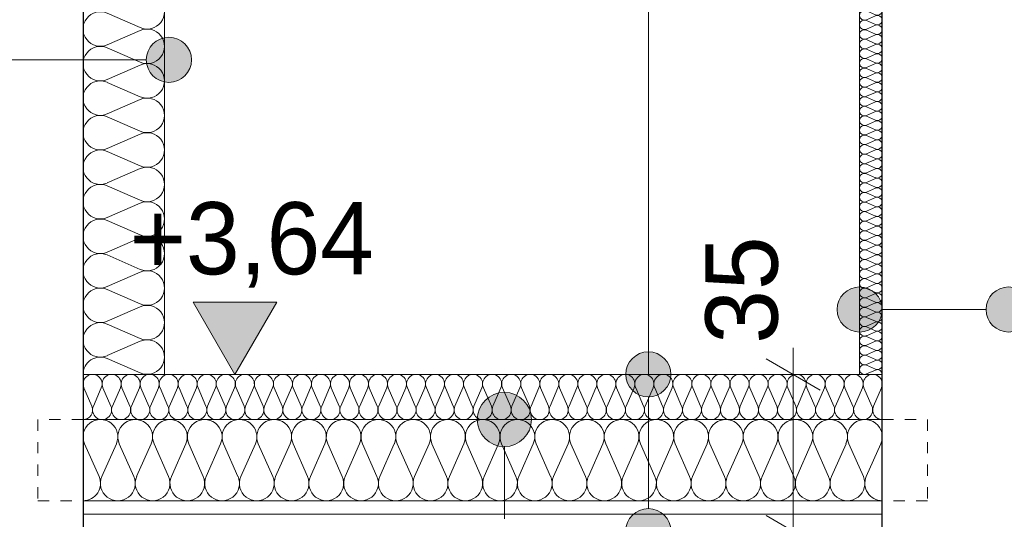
# Model space of a CAD drawing. Extents: x -623047 to -199286, y -27077 to 168279.
# Tile 46 of 194: x -539642 to -537462, y -9011 to -7903. Entities that reach past the tile are written whole.
import ezdxf

# ---------------------------------------------------------------- set-up
doc = ezdxf.new("R2010")
doc.units = 0
doc.header["$MEASUREMENT"] = 0
doc.linetypes.add('Hidden Line', pattern=[50, 25, -25])
for name, color, linetype in [('Arch ocieplenie', 7, 'Continuous'), ('Arch opisy', 7, 'Continuous'), ('INWENT OPISY', 7, 'Continuous'), ('INWENT WYMIARY', 7, 'Continuous')]:
    doc.layers.add(name, color=color, linetype=linetype)
for name, color, linetype, lineweight, true_color in [('Arch ocieplenie_Nr_Pióra__44', 7, 'Continuous', 13, 0x029e21), ('Arch stropy_Nr_Pióra__29', 7, 'Continuous', 9, 0x3dad99), ('Arch stropy_Nr_Pióra__44', 7, 'Continuous', 13, 0x029e21)]:
    doc.layers.add(name, color=color, linetype=linetype, lineweight=lineweight, true_color=true_color)
for name, color, linetype, lineweight in [('Arch opisy_Nr_Pióra__21', 7, 'Continuous', 9), ('INWENT KONST. DREWNIANA_Nr_Pióra__21', 7, 'Continuous', 9), ('INWENT OPISY_Nr_Pióra__21', 7, 'Continuous', 9), ('INWENT WYMIARY_Nr_Pióra__21', 7, 'Continuous', 9), ('INWENT.ŚCIANY_Nr_Pióra__1', 7, 'Continuous', 25)]:
    doc.layers.add(name, color=color, linetype=linetype, lineweight=lineweight)
doc.styles.add('GENERATED_STYLE_2', font='txt')
doc.dimstyles.new('GENERATED_STYLE__3', dxfattribs={"dimtxt": 160.000002, "dimasz": 91.2, "dimexe": 0.18, "dimexo": 0, "dimgap": 0.09, "dimtad": 1, "dimdec": 0, "dimlfac": 0.1, "dimzin": 0, "dimdsep": 46, "dimtxsty": 'GENERATED_STYLE_2', "dimblk": 'ARROWHEAD_2', "dimblk1": 'ARROWHEAD_2', "dimblk2": 'ARROWHEAD_2', "dimcen": 0.09, "dimclrd": 7, "dimclre": 7, "dimclrt": 7, "dimazin": 0, "dimtfac": 1, "dimtdec": 4, "dimtmove": 0, "dimatfit": 3, "dimfxl": 0, "dimtolj": 1, "dimtzin": 0, "dimarcsym": 0})
doc.dimstyles.new('GENERATED_STYLE__4', dxfattribs={"dimtxt": 160.000002, "dimasz": 91.2, "dimexe": 0.18, "dimexo": 0, "dimgap": 0.09, "dimtad": 1, "dimdec": 0, "dimlfac": 0.1, "dimzin": 0, "dimdsep": 46, "dimtxsty": 'GENERATED_STYLE_2', "dimblk": 'ARROWHEAD_2', "dimblk1": 'ARROWHEAD_2', "dimblk2": 'ARROWHEAD_2', "dimcen": 0.09, "dimclrd": 7, "dimclre": 7, "dimclrt": 7, "dimazin": 0, "dimtfac": 1, "dimtdec": 4, "dimtmove": 2, "dimatfit": 3, "dimfxl": 0, "dimtolj": 1, "dimtzin": 0, "dimarcsym": 0})

# ---------------------------------------------------------------- blocks, each defined once
blk = doc.blocks.new('Izolacja cieplna 14_63', base_point=(-539502, -6699.6))
at = {"layer": 'Arch ocieplenie_Nr_Pióra__44', "linetype": 'Continuous'}
for p, q in [((-539375.7, -6702.8), (-539448.4, -6734.7)), ((-539448.4, -6741.1), (-539375.7, -6772.9)), ((-539375.7, -6779.4), (-539448.4, -6811.2)), ((-539448.4, -6817.6), (-539375.7, -6849.5)), ((-539375.7, -6855.9), (-539448.4, -6887.7)), ((-539448.4, -6894.2), (-539375.7, -6926)), ((-539375.7, -6932.4), (-539448.4, -6964.3)), ((-539448.4, -6970.7), (-539375.7, -7002.6)), ((-539375.7, -7009), (-539448.4, -7040.8)), ((-539448.4, -7047.3), (-539375.7, -7079.1)), ((-539375.7, -7085.5), (-539448.4, -7117.4)), ((-539448.4, -7123.8), (-539375.7, -7155.6)), ((-539375.7, -7162.1), (-539448.4, -7193.9)), ((-539448.4, -7200.3), (-539375.7, -7232.2)), ((-539375.7, -7238.6), (-539448.4, -7270.4)), ((-539448.4, -7276.9), (-539375.7, -7308.7)), ((-539375.7, -7315.1), (-539448.4, -7347)), ((-539448.4, -7353.4), (-539375.7, -7385.2)), ((-539375.7, -7391.7), (-539448.4, -7423.5)), ((-539448.4, -7429.9), (-539375.7, -7461.8)), ((-539375.7, -7468.2), (-539448.4, -7500.1)), ((-539448.4, -7506.5), (-539375.7, -7538.3)), ((-539375.7, -7544.8), (-539448.4, -7576.6)), ((-539448.4, -7583), (-539375.7, -7614.9)), ((-539375.7, -7621.3), (-539448.4, -7653.1)), ((-539448.4, -7659.6), (-539375.7, -7691.4)), ((-539375.7, -7697.8), (-539448.4, -7729.7)), ((-539448.4, -7736.1), (-539375.7, -7767.9)), ((-539375.7, -7774.4), (-539448.4, -7806.2)), ((-539448.4, -7812.6), (-539375.7, -7844.5)), ((-539375.7, -7850.9), (-539448.4, -7882.7)), ((-539448.4, -7889.2), (-539375.7, -7921)), ((-539375.7, -7927.4), (-539448.4, -7959.3)), ((-539448.4, -7965.7), (-539375.7, -7997.6)), ((-539375.7, -8004), (-539448.4, -8035.8)), ((-539448.4, -8042.3), (-539375.7, -8074.1)), ((-539375.7, -8080.5), (-539448.4, -8112.4)), ((-539448.4, -8118.8), (-539375.7, -8150.6)), ((-539375.7, -8157.1), (-539448.4, -8188.9)), ((-539448.4, -8195.3), (-539375.7, -8227.2)), ((-539375.7, -8233.6), (-539448.4, -8265.4)), ((-539448.4, -8271.9), (-539375.7, -8303.7)), ((-539375.7, -8310.1), (-539448.4, -8342)), ((-539448.4, -8348.4), (-539375.7, -8380.2)), ((-539375.7, -8386.7), (-539448.4, -8418.5)), ((-539448.4, -8424.9), (-539375.7, -8456.8)), ((-539375.7, -8463.2), (-539448.4, -8495.1)), ((-539448.4, -8501.5), (-539375.7, -8533.3)), ((-539375.7, -8539.8), (-539448.4, -8571.6)), ((-539448.4, -8578), (-539375.7, -8609.9)), ((-539375.7, -8616.3), (-539448.4, -8648.1)), ((-539448.4, -8654.6), (-539375.7, -8686.4))]:
    blk.add_line(p, q, dxfattribs=at)
for centre, start_param, end_param in [((-539463.8, -6699.6), 3.141593, 5.125182), ((-539360.3, -6737.9), 4.299595, 8.266775), ((-539463.8, -6776.2), 1.158004, 5.125183), ((-539360.3, -6814.4), 4.299595, 8.266775), ((-539463.8, -6852.7), 1.158004, 5.125183), ((-539360.3, -6891), 4.299595, 8.266775), ((-539463.8, -6929.2), 1.158004, 5.125183), ((-539360.3, -6967.5), 4.299595, 8.266775), ((-539463.8, -7005.8), 1.158004, 5.125183), ((-539360.3, -7044), 4.299595, 8.266775), ((-539463.8, -7082.3), 1.158004, 5.125183), ((-539360.3, -7120.6), 4.299595, 8.266775), ((-539463.8, -7158.8), 1.158004, 5.125183), ((-539360.3, -7197.1), 4.299595, 8.266775), ((-539463.8, -7235.4), 1.158004, 5.125183), ((-539360.3, -7273.7), 4.299595, 8.266775), ((-539463.8, -7311.9), 1.158004, 5.125183), ((-539360.3, -7350.2), 4.299595, 8.266775), ((-539463.8, -7388.5), 1.158004, 5.125183), ((-539360.3, -7426.7), 4.299595, 8.266775), ((-539463.8, -7465), 1.158004, 5.125183), ((-539360.3, -7503.3), 4.299595, 8.266775), ((-539463.8, -7541.5), 1.158004, 5.125183), ((-539360.3, -7579.8), 4.299595, 8.266775), ((-539463.8, -7618.1), 1.158004, 5.125183), ((-539360.3, -7656.3), 4.299595, 8.266775), ((-539463.8, -7694.6), 1.158004, 5.125183), ((-539360.3, -7732.9), 4.299595, 8.266775), ((-539463.8, -7771.2), 1.158004, 5.125183), ((-539360.3, -7809.4), 4.299595, 8.266775), ((-539463.8, -7847.7), 1.158004, 5.125183), ((-539360.3, -7886), 4.299595, 8.266775), ((-539463.8, -7924.2), 1.158004, 5.125183), ((-539360.3, -7962.5), 4.299595, 8.266775), ((-539463.8, -8000.8), 1.158004, 5.125183), ((-539360.3, -8039), 4.299595, 8.266775), ((-539463.8, -8077.3), 1.158004, 5.125183), ((-539360.3, -8115.6), 4.299595, 8.266775), ((-539463.8, -8153.8), 1.158004, 5.125183), ((-539360.3, -8192.1), 4.299595, 8.266775), ((-539463.8, -8230.4), 1.158004, 5.125183), ((-539360.3, -8268.7), 4.299595, 8.266775), ((-539463.8, -8306.9), 1.158004, 5.125183), ((-539360.3, -8345.2), 4.299595, 8.266775), ((-539463.8, -8383.5), 1.158004, 5.125183), ((-539360.3, -8421.7), 4.299595, 8.266775), ((-539463.8, -8460), 1.158004, 5.125183), ((-539360.3, -8498.3), 4.299595, 8.266775), ((-539463.8, -8536.5), 1.158004, 5.125183), ((-539360.3, -8574.8), 4.299595, 8.266775), ((-539463.8, -8613.1), 1.158004, 5.125183), ((-539360.3, -8651.3), 4.299595, 8.266775), ((-539463.8, -8689.6), 1.158004, 3.141593)]:
    blk.add_ellipse(centre, major_axis=(38.3, 0), ratio=0.999665, start_param=start_param, end_param=end_param, dxfattribs=at)
blk = doc.blocks.new('Izolacja cieplna 14_64', base_point=(-539502, -8789.6))
at = {"layer": 'Arch ocieplenie_Nr_Pióra__44', "linetype": 'Continuous'}
for p, q in [((-539500.3, -8719.4), (-539482.7, -8759.8)), ((-539479.2, -8759.8), (-539461.7, -8719.4)), ((-539458.1, -8719.4), (-539440.6, -8759.8)), ((-539437.1, -8759.8), (-539419.5, -8719.4)), ((-539416, -8719.4), (-539398.5, -8759.8)), ((-539394.9, -8759.8), (-539377.4, -8719.4)), ((-539373.8, -8719.4), (-539356.3, -8759.8)), ((-539352.8, -8759.8), (-539335.2, -8719.4)), ((-539331.7, -8719.4), (-539314.2, -8759.8)), ((-539310.6, -8759.8), (-539293.1, -8719.4)), ((-539289.6, -8719.4), (-539272, -8759.8)), ((-539268.5, -8759.8), (-539251, -8719.4)), ((-539247.4, -8719.4), (-539229.9, -8759.8)), ((-539226.3, -8759.8), (-539208.8, -8719.4)), ((-539205.3, -8719.4), (-539187.7, -8759.8)), ((-539184.2, -8759.8), (-539166.7, -8719.4)), ((-539163.1, -8719.4), (-539145.6, -8759.8)), ((-539142.1, -8759.8), (-539124.5, -8719.4)), ((-539121, -8719.4), (-539103.5, -8759.8)), ((-539099.9, -8759.8), (-539082.4, -8719.4)), ((-539078.8, -8719.4), (-539061.3, -8759.8)), ((-539057.8, -8759.8), (-539040.2, -8719.4)), ((-539036.7, -8719.4), (-539019.2, -8759.8)), ((-539015.6, -8759.8), (-538998.1, -8719.4)), ((-538994.6, -8719.4), (-538977, -8759.8)), ((-538973.5, -8759.8), (-538956, -8719.4)), ((-538952.4, -8719.4), (-538934.9, -8759.8)), ((-538931.3, -8759.8), (-538913.8, -8719.4)), ((-538910.3, -8719.4), (-538892.7, -8759.8)), ((-538889.2, -8759.8), (-538871.7, -8719.4)), ((-538868.1, -8719.4), (-538850.6, -8759.8)), ((-538847.1, -8759.8), (-538829.5, -8719.4)), ((-538826, -8719.4), (-538808.5, -8759.8)), ((-538804.9, -8759.8), (-538787.4, -8719.4)), ((-538783.8, -8719.4), (-538766.3, -8759.8)), ((-538762.8, -8759.8), (-538745.2, -8719.4)), ((-538741.7, -8719.4), (-538724.2, -8759.8)), ((-538720.6, -8759.8), (-538703.1, -8719.4)), ((-538699.6, -8719.4), (-538682, -8759.8)), ((-538678.5, -8759.8), (-538661, -8719.4)), ((-538657.4, -8719.4), (-538639.9, -8759.8)), ((-538636.3, -8759.8), (-538618.8, -8719.4)), ((-538615.3, -8719.4), (-538597.7, -8759.8)), ((-538594.2, -8759.8), (-538576.7, -8719.4)), ((-538573.1, -8719.4), (-538555.6, -8759.8)), ((-538552.1, -8759.8), (-538534.5, -8719.4)), ((-538531, -8719.4), (-538513.5, -8759.8)), ((-538509.9, -8759.8), (-538492.4, -8719.4)), ((-538488.8, -8719.4), (-538471.3, -8759.8)), ((-538467.8, -8759.8), (-538450.2, -8719.4)), ((-538446.7, -8719.4), (-538429.2, -8759.8)), ((-538425.6, -8759.8), (-538408.1, -8719.4)), ((-538404.6, -8719.4), (-538387, -8759.8)), ((-538383.5, -8759.8), (-538366, -8719.4)), ((-538362.4, -8719.4), (-538344.9, -8759.8)), ((-538341.3, -8759.8), (-538323.8, -8719.4)), ((-538320.3, -8719.4), (-538302.7, -8759.8)), ((-538299.2, -8759.8), (-538281.7, -8719.4)), ((-538278.1, -8719.4), (-538260.6, -8759.8)), ((-538257.1, -8759.8), (-538239.5, -8719.4)), ((-538236, -8719.4), (-538218.5, -8759.8)), ((-538214.9, -8759.8), (-538197.4, -8719.4)), ((-538193.8, -8719.4), (-538176.3, -8759.8)), ((-538172.8, -8759.8), (-538155.2, -8719.4)), ((-538151.7, -8719.4), (-538134.2, -8759.8)), ((-538130.6, -8759.8), (-538113.1, -8719.4)), ((-538109.6, -8719.4), (-538092, -8759.8)), ((-538088.5, -8759.8), (-538071, -8719.4)), ((-538067.4, -8719.4), (-538049.9, -8759.8)), ((-538046.3, -8759.8), (-538028.8, -8719.4)), ((-538025.3, -8719.4), (-538007.7, -8759.8)), ((-538004.2, -8759.8), (-537986.7, -8719.4)), ((-537983.1, -8719.4), (-537965.6, -8759.8)), ((-537962.1, -8759.8), (-537944.5, -8719.4)), ((-537941, -8719.4), (-537923.5, -8759.8)), ((-537919.9, -8759.8), (-537902.4, -8719.4)), ((-537898.8, -8719.4), (-537881.3, -8759.8)), ((-537877.8, -8759.8), (-537860.2, -8719.4)), ((-537856.7, -8719.4), (-537839.2, -8759.8)), ((-537835.6, -8759.8), (-537818.1, -8719.4)), ((-537814.6, -8719.4), (-537797, -8759.8)), ((-537793.5, -8759.8), (-537776, -8719.4)), ((-537772.4, -8719.4), (-537754.9, -8759.8)), ((-537751.3, -8759.8), (-537733.8, -8719.4))]:
    blk.add_line(p, q, dxfattribs=at)
for centre, start_param, end_param in [((-539481, -8710.9), 4.299595, 8.266775), ((-539438.8, -8710.9), 4.299595, 8.266775), ((-539396.7, -8710.9), 4.299595, 8.266775), ((-539354.5, -8710.9), 4.299595, 8.266775), ((-539312.4, -8710.9), 4.299595, 8.266775), ((-539270.3, -8710.9), 4.299595, 8.266775), ((-539228.1, -8710.9), 4.299595, 8.266775), ((-539186, -8710.9), 4.299595, 8.266775), ((-539143.8, -8710.9), 4.299595, 8.266775), ((-539101.7, -8710.9), 4.299595, 8.266775), ((-539059.5, -8710.9), 4.299595, 8.266775), ((-539017.4, -8710.9), 4.299595, 8.266775), ((-538975.3, -8710.9), 4.299595, 8.266775), ((-538933.1, -8710.9), 4.299595, 8.266775), ((-538891, -8710.9), 4.299595, 8.266775), ((-538848.8, -8710.9), 4.299595, 8.266775), ((-538806.7, -8710.9), 4.299595, 8.266775), ((-538764.5, -8710.9), 4.299595, 8.266775), ((-538722.4, -8710.9), 4.299595, 8.266775), ((-538680.3, -8710.9), 4.299595, 8.266775), ((-538638.1, -8710.9), 4.299595, 8.266775), ((-538596, -8710.9), 4.299595, 8.266775), ((-538553.8, -8710.9), 4.299595, 8.266775), ((-538511.7, -8710.9), 4.299595, 8.266775), ((-538469.5, -8710.9), 4.299595, 8.266775), ((-538427.4, -8710.9), 4.299595, 8.266775), ((-538385.3, -8710.9), 4.299595, 8.266775), ((-538343.1, -8710.9), 4.299595, 8.266775), ((-538301, -8710.9), 4.299595, 8.266775), ((-538258.8, -8710.9), 4.299595, 8.266775), ((-538216.7, -8710.9), 4.299595, 8.266775), ((-538174.5, -8710.9), 4.299595, 8.266775), ((-538132.4, -8710.9), 4.299595, 8.266775), ((-538090.3, -8710.9), 4.299595, 8.266775), ((-538048.1, -8710.9), 4.299595, 8.266775), ((-538006, -8710.9), 4.299595, 8.266775), ((-537963.8, -8710.9), 4.299595, 8.266775), ((-537921.7, -8710.9), 4.299595, 8.266775), ((-537879.5, -8710.9), 4.299595, 8.266775), ((-537837.4, -8710.9), 4.299595, 8.266775), ((-537795.3, -8710.9), 4.299595, 8.266775), ((-537753.1, -8710.9), 4.299595, 8.266775), ((-539502, -8768.4), 3.141593, 5.125182), ((-539459.9, -8768.4), 1.158004, 5.125183), ((-539417.8, -8768.4), 1.158004, 5.125183), ((-539375.6, -8768.4), 1.158004, 5.125183), ((-539333.5, -8768.4), 1.158004, 5.125183), ((-539291.3, -8768.4), 1.158004, 5.125183), ((-539249.2, -8768.4), 1.158004, 5.125183), ((-539207, -8768.4), 1.158004, 5.125183), ((-539164.9, -8768.4), 1.158004, 5.125183), ((-539122.8, -8768.4), 1.158004, 5.125183), ((-539080.6, -8768.4), 1.158004, 5.125183), ((-539038.5, -8768.4), 1.158004, 5.125183), ((-538996.3, -8768.4), 1.158004, 5.125183), ((-538954.2, -8768.4), 1.158004, 5.125183), ((-538912, -8768.4), 1.158004, 5.125183), ((-538869.9, -8768.4), 1.158004, 5.125183), ((-538827.8, -8768.4), 1.158004, 5.125183), ((-538785.6, -8768.4), 1.158004, 5.125183), ((-538743.5, -8768.4), 1.158004, 5.125183), ((-538701.3, -8768.4), 1.158004, 5.125183), ((-538659.2, -8768.4), 1.158004, 5.125183), ((-538617, -8768.4), 1.158004, 5.125183), ((-538574.9, -8768.4), 1.158004, 5.125183), ((-538532.8, -8768.4), 1.158004, 5.125183), ((-538490.6, -8768.4), 1.158004, 5.125183), ((-538448.5, -8768.4), 1.158004, 5.125183), ((-538406.3, -8768.4), 1.158004, 5.125183), ((-538364.2, -8768.4), 1.158004, 5.125183), ((-538322, -8768.4), 1.158004, 5.125183), ((-538279.9, -8768.4), 1.158004, 5.125183), ((-538237.8, -8768.4), 1.158004, 5.125183), ((-538195.6, -8768.4), 1.158004, 5.125183), ((-538153.5, -8768.4), 1.158004, 5.125183), ((-538111.3, -8768.4), 1.158004, 5.125183), ((-538069.2, -8768.4), 1.158004, 5.125183), ((-538027, -8768.4), 1.158004, 5.125183), ((-537984.9, -8768.4), 1.158004, 5.125183), ((-537942.8, -8768.4), 1.158004, 5.125183), ((-537900.6, -8768.4), 1.158004, 5.125183), ((-537858.5, -8768.4), 1.158004, 5.125183), ((-537816.3, -8768.4), 1.158004, 5.125183), ((-537774.2, -8768.4), 1.158004, 5.125183), ((-537732, -8768.4), 1.158004, 3.141593)]:
    blk.add_ellipse(centre, major_axis=(0, 21.3), ratio=0.990766, start_param=start_param, end_param=end_param, dxfattribs=at)
blk = doc.blocks.new('Izolacja cieplna 14_65', base_point=(-539502, -8969.6))
at = {"layer": 'Arch ocieplenie_Nr_Pióra__44', "linetype": 'Continuous'}
for p, q in [((-539498.8, -8843.3), (-539466.8, -8916)), ((-539460.3, -8916), (-539428.3, -8843.3)), ((-539421.9, -8843.3), (-539389.8, -8916)), ((-539383.4, -8916), (-539351.4, -8843.3)), ((-539344.9, -8843.3), (-539312.9, -8916)), ((-539306.4, -8916), (-539274.4, -8843.3)), ((-539267.9, -8843.3), (-539235.9, -8916)), ((-539229.5, -8916), (-539197.5, -8843.3)), ((-539191, -8843.3), (-539159, -8916)), ((-539152.5, -8916), (-539120.5, -8843.3)), ((-539114, -8843.3), (-539082, -8916)), ((-539075.6, -8916), (-539043.5, -8843.3)), ((-539037.1, -8843.3), (-539005.1, -8916)), ((-538998.6, -8916), (-538966.6, -8843.3)), ((-538960.1, -8843.3), (-538928.1, -8916)), ((-538921.6, -8916), (-538889.6, -8843.3)), ((-538883.2, -8843.3), (-538851.1, -8916)), ((-538844.7, -8916), (-538812.7, -8843.3)), ((-538806.2, -8843.3), (-538774.2, -8916)), ((-538767.7, -8916), (-538735.7, -8843.3)), ((-538729.3, -8843.3), (-538697.2, -8916)), ((-538690.8, -8916), (-538658.8, -8843.3)), ((-538652.3, -8843.3), (-538620.3, -8916)), ((-538613.8, -8916), (-538581.8, -8843.3)), ((-538575.3, -8843.3), (-538543.3, -8916)), ((-538536.9, -8916), (-538504.8, -8843.3)), ((-538498.4, -8843.3), (-538466.4, -8916)), ((-538459.9, -8916), (-538427.9, -8843.3)), ((-538421.4, -8843.3), (-538389.4, -8916)), ((-538382.9, -8916), (-538350.9, -8843.3)), ((-538344.5, -8843.3), (-538312.5, -8916)), ((-538306, -8916), (-538274, -8843.3)), ((-538267.5, -8843.3), (-538235.5, -8916)), ((-538229, -8916), (-538197, -8843.3)), ((-538190.6, -8843.3), (-538158.5, -8916)), ((-538152.1, -8916), (-538120.1, -8843.3)), ((-538113.6, -8843.3), (-538081.6, -8916)), ((-538075.1, -8916), (-538043.1, -8843.3)), ((-538036.6, -8843.3), (-538004.6, -8916)), ((-537998.2, -8916), (-537966.2, -8843.3)), ((-537959.7, -8843.3), (-537927.7, -8916)), ((-537921.2, -8916), (-537889.2, -8843.3)), ((-537882.7, -8843.3), (-537850.7, -8916)), ((-537844.3, -8916), (-537812.2, -8843.3)), ((-537805.8, -8843.3), (-537773.8, -8916)), ((-537767.3, -8916), (-537735.3, -8843.3))]:
    blk.add_line(p, q, dxfattribs=at)
for centre, start_param, end_param in [((-539463.6, -8827.9), 5.870392, 9.837571), ((-539386.6, -8827.9), 5.870392, 9.837571), ((-539309.7, -8827.9), 5.870392, 9.837571), ((-539232.7, -8827.9), 5.870392, 9.837571), ((-539155.7, -8827.9), 5.870392, 9.837571), ((-539078.8, -8827.9), 5.870392, 9.837571), ((-539001.8, -8827.9), 5.870392, 9.837571), ((-538924.9, -8827.9), 5.870392, 9.837571), ((-538847.9, -8827.9), 5.870392, 9.837571), ((-538771, -8827.9), 5.870392, 9.837571), ((-538694, -8827.9), 5.870392, 9.837571), ((-538617, -8827.9), 5.870392, 9.837571), ((-538540.1, -8827.9), 5.870392, 9.837571), ((-538463.1, -8827.9), 5.870392, 9.837571), ((-538386.2, -8827.9), 5.870392, 9.837571), ((-538309.2, -8827.9), 5.870392, 9.837571), ((-538232.3, -8827.9), 5.870392, 9.837571), ((-538155.3, -8827.9), 5.870392, 9.837571), ((-538078.4, -8827.9), 5.870392, 9.837571), ((-538001.4, -8827.9), 5.870392, 9.837571), ((-537924.4, -8827.9), 5.870392, 9.837571), ((-537847.5, -8827.9), 5.870392, 9.837571), ((-537770.5, -8827.9), 5.870392, 9.837571), ((-539502, -8931.3), 4.712389, 6.695979), ((-539425.1, -8931.3), 2.7288, 6.695979), ((-539348.1, -8931.3), 2.7288, 6.695979), ((-539271.2, -8931.3), 2.7288, 6.695979), ((-539194.2, -8931.3), 2.7288, 6.695979), ((-539117.3, -8931.3), 2.7288, 6.695979), ((-539040.3, -8931.3), 2.7288, 6.695979), ((-538963.4, -8931.3), 2.7288, 6.695979), ((-538886.4, -8931.3), 2.7288, 6.695979), ((-538809.4, -8931.3), 2.7288, 6.695979), ((-538732.5, -8931.3), 2.7288, 6.695979), ((-538655.5, -8931.3), 2.7288, 6.695979), ((-538578.6, -8931.3), 2.7288, 6.695979), ((-538501.6, -8931.3), 2.7288, 6.695979), ((-538424.7, -8931.3), 2.7288, 6.695979), ((-538347.7, -8931.3), 2.7288, 6.695979), ((-538270.7, -8931.3), 2.7288, 6.695979), ((-538193.8, -8931.3), 2.7288, 6.695979), ((-538116.8, -8931.3), 2.7288, 6.695979), ((-538039.9, -8931.3), 2.7288, 6.695979), ((-537962.9, -8931.3), 2.7288, 6.695979), ((-537886, -8931.3), 2.7288, 6.695979), ((-537809, -8931.3), 2.7288, 6.695979), ((-537732, -8931.3), 2.7288, 4.712389)]:
    blk.add_ellipse(centre, major_axis=(38.5, 0), ratio=0.994901, start_param=start_param, end_param=end_param, dxfattribs=at)
blk = doc.blocks.new('Izolacja cieplna 14_66', base_point=(-537732, -6779.6))
at = {"layer": 'Arch ocieplenie_Nr_Pióra__44', "linetype": 'Continuous'}
for p, q in [((-537767.1, -6780.5), (-537746.9, -6789.3)), ((-537746.9, -6791.1), (-537767.1, -6799.9)), ((-537767.1, -6801.7), (-537746.9, -6810.6)), ((-537746.9, -6812.3), (-537767.1, -6821.2)), ((-537767.1, -6823), (-537746.9, -6831.8)), ((-537746.9, -6833.6), (-537767.1, -6842.4)), ((-537767.1, -6844.2), (-537746.9, -6853)), ((-537746.9, -6854.8), (-537767.1, -6863.6)), ((-537767.1, -6865.4), (-537746.9, -6874.2)), ((-537746.9, -6876), (-537767.1, -6884.8)), ((-537767.1, -6886.6), (-537746.9, -6895.4)), ((-537746.9, -6897.2), (-537767.1, -6906.1)), ((-537767.1, -6907.8), (-537746.9, -6916.7)), ((-537746.9, -6918.5), (-537767.1, -6927.3)), ((-537767.1, -6929.1), (-537746.9, -6937.9)), ((-537746.9, -6939.7), (-537767.1, -6948.5)), ((-537767.1, -6950.3), (-537746.9, -6959.1)), ((-537746.9, -6960.9), (-537767.1, -6969.7)), ((-537767.1, -6971.5), (-537746.9, -6980.3)), ((-537746.9, -6982.1), (-537767.1, -6990.9)), ((-537767.1, -6992.7), (-537746.9, -7001.6)), ((-537746.9, -7003.3), (-537767.1, -7012.2)), ((-537767.1, -7014), (-537746.9, -7022.8)), ((-537746.9, -7024.6), (-537767.1, -7033.4)), ((-537767.1, -7035.2), (-537746.9, -7044)), ((-537746.9, -7045.8), (-537767.1, -7054.6)), ((-537767.1, -7056.4), (-537746.9, -7065.2)), ((-537746.9, -7067), (-537767.1, -7075.8)), ((-537767.1, -7077.6), (-537746.9, -7086.4)), ((-537746.9, -7088.2), (-537767.1, -7097.1)), ((-537767.1, -7098.8), (-537746.9, -7107.7)), ((-537746.9, -7109.5), (-537767.1, -7118.3)), ((-537767.1, -7120.1), (-537746.9, -7128.9)), ((-537746.9, -7130.7), (-537767.1, -7139.5)), ((-537767.1, -7141.3), (-537746.9, -7150.1)), ((-537746.9, -7151.9), (-537767.1, -7160.7)), ((-537767.1, -7162.5), (-537746.9, -7171.3)), ((-537746.9, -7173.1), (-537767.1, -7181.9)), ((-537767.1, -7183.7), (-537746.9, -7192.6)), ((-537746.9, -7194.3), (-537767.1, -7203.2)), ((-537767.1, -7205), (-537746.9, -7213.8)), ((-537746.9, -7215.6), (-537767.1, -7224.4)), ((-537767.1, -7226.2), (-537746.9, -7235)), ((-537746.9, -7236.8), (-537767.1, -7245.6)), ((-537767.1, -7247.4), (-537746.9, -7256.2)), ((-537746.9, -7258), (-537767.1, -7266.8)), ((-537767.1, -7268.6), (-537746.9, -7277.4)), ((-537746.9, -7279.2), (-537767.1, -7288.1)), ((-537767.1, -7289.8), (-537746.9, -7298.7)), ((-537746.9, -7300.5), (-537767.1, -7309.3)), ((-537767.1, -7311.1), (-537746.9, -7319.9)), ((-537746.9, -7321.7), (-537767.1, -7330.5)), ((-537767.1, -7332.3), (-537746.9, -7341.1)), ((-537746.9, -7342.9), (-537767.1, -7351.7)), ((-537767.1, -7353.5), (-537746.9, -7362.3)), ((-537746.9, -7364.1), (-537767.1, -7372.9)), ((-537767.1, -7374.7), (-537746.9, -7383.6)), ((-537746.9, -7385.3), (-537767.1, -7394.2)), ((-537767.1, -7396), (-537746.9, -7404.8)), ((-537746.9, -7406.6), (-537767.1, -7415.4)), ((-537767.1, -7417.2), (-537746.9, -7426)), ((-537746.9, -7427.8), (-537767.1, -7436.6)), ((-537767.1, -7438.4), (-537746.9, -7447.2)), ((-537746.9, -7449), (-537767.1, -7457.8)), ((-537767.1, -7459.6), (-537746.9, -7468.4)), ((-537746.9, -7470.2), (-537767.1, -7479.1)), ((-537767.1, -7480.8), (-537746.9, -7489.7)), ((-537746.9, -7491.5), (-537767.1, -7500.3)), ((-537767.1, -7502.1), (-537746.9, -7510.9)), ((-537746.9, -7512.7), (-537767.1, -7521.5)), ((-537767.1, -7523.3), (-537746.9, -7532.1)), ((-537746.9, -7533.9), (-537767.1, -7542.7)), ((-537767.1, -7544.5), (-537746.9, -7553.3)), ((-537746.9, -7555.1), (-537767.1, -7563.9)), ((-537767.1, -7565.7), (-537746.9, -7574.6)), ((-537746.9, -7576.3), (-537767.1, -7585.2)), ((-537767.1, -7587), (-537746.9, -7595.8)), ((-537746.9, -7597.6), (-537767.1, -7606.4)), ((-537767.1, -7608.2), (-537746.9, -7617)), ((-537746.9, -7618.8), (-537767.1, -7627.6)), ((-537767.1, -7629.4), (-537746.9, -7638.2)), ((-537746.9, -7640), (-537767.1, -7648.8)), ((-537767.1, -7650.6), (-537746.9, -7659.4)), ((-537746.9, -7661.2), (-537767.1, -7670.1)), ((-537767.1, -7671.8), (-537746.9, -7680.7)), ((-537746.9, -7682.5), (-537767.1, -7691.3)), ((-537767.1, -7693.1), (-537746.9, -7701.9)), ((-537746.9, -7703.7), (-537767.1, -7712.5)), ((-537767.1, -7714.3), (-537746.9, -7723.1)), ((-537746.9, -7724.9), (-537767.1, -7733.7)), ((-537767.1, -7735.5), (-537746.9, -7744.3)), ((-537746.9, -7746.1), (-537767.1, -7754.9)), ((-537767.1, -7756.7), (-537746.9, -7765.6)), ((-537746.9, -7767.3), (-537767.1, -7776.2)), ((-537767.1, -7778), (-537746.9, -7786.8)), ((-537746.9, -7788.6), (-537767.1, -7797.4)), ((-537767.1, -7799.2), (-537746.9, -7808)), ((-537746.9, -7809.8), (-537767.1, -7818.6)), ((-537767.1, -7820.4), (-537746.9, -7829.2)), ((-537746.9, -7831), (-537767.1, -7839.8)), ((-537767.1, -7841.6), (-537746.9, -7850.4)), ((-537746.9, -7852.2), (-537767.1, -7861.1)), ((-537767.1, -7862.8), (-537746.9, -7871.7)), ((-537746.9, -7873.5), (-537767.1, -7882.3)), ((-537767.1, -7884.1), (-537746.9, -7892.9)), ((-537746.9, -7894.7), (-537767.1, -7903.5)), ((-537767.1, -7905.3), (-537746.9, -7914.1)), ((-537746.9, -7915.9), (-537767.1, -7924.7)), ((-537767.1, -7926.5), (-537746.9, -7935.3)), ((-537746.9, -7937.1), (-537767.1, -7945.9)), ((-537767.1, -7947.7), (-537746.9, -7956.6)), ((-537746.9, -7958.3), (-537767.1, -7967.2)), ((-537767.1, -7969), (-537746.9, -7977.8)), ((-537746.9, -7979.6), (-537767.1, -7988.4)), ((-537767.1, -7990.2), (-537746.9, -7999)), ((-537746.9, -8000.8), (-537767.1, -8009.6)), ((-537767.1, -8011.4), (-537746.9, -8020.2)), ((-537746.9, -8022), (-537767.1, -8030.8)), ((-537767.1, -8032.6), (-537746.9, -8041.4)), ((-537746.9, -8043.2), (-537767.1, -8052.1)), ((-537767.1, -8053.8), (-537746.9, -8062.7)), ((-537746.9, -8064.5), (-537767.1, -8073.3)), ((-537767.1, -8075.1), (-537746.9, -8083.9)), ((-537746.9, -8085.7), (-537767.1, -8094.5)), ((-537767.1, -8096.3), (-537746.9, -8105.1)), ((-537746.9, -8106.9), (-537767.1, -8115.7)), ((-537767.1, -8117.5), (-537746.9, -8126.3)), ((-537746.9, -8128.1), (-537767.1, -8136.9)), ((-537767.1, -8138.7), (-537746.9, -8147.6)), ((-537746.9, -8149.3), (-537767.1, -8158.2)), ((-537767.1, -8160), (-537746.9, -8168.8)), ((-537746.9, -8170.6), (-537767.1, -8179.4)), ((-537767.1, -8181.2), (-537746.9, -8190)), ((-537746.9, -8191.8), (-537767.1, -8200.6)), ((-537767.1, -8202.4), (-537746.9, -8211.2)), ((-537746.9, -8213), (-537767.1, -8221.8)), ((-537767.1, -8223.6), (-537746.9, -8232.4)), ((-537746.9, -8234.2), (-537767.1, -8243.1)), ((-537767.1, -8244.8), (-537746.9, -8253.7)), ((-537746.9, -8255.5), (-537767.1, -8264.3)), ((-537767.1, -8266.1), (-537746.9, -8274.9)), ((-537746.9, -8276.7), (-537767.1, -8285.5)), ((-537767.1, -8287.3), (-537746.9, -8296.1)), ((-537746.9, -8297.9), (-537767.1, -8306.7)), ((-537767.1, -8308.5), (-537746.9, -8317.3)), ((-537746.9, -8319.1), (-537767.1, -8327.9)), ((-537767.1, -8329.7), (-537746.9, -8338.6)), ((-537746.9, -8340.3), (-537767.1, -8349.2)), ((-537767.1, -8351), (-537746.9, -8359.8)), ((-537746.9, -8361.6), (-537767.1, -8370.4)), ((-537767.1, -8372.2), (-537746.9, -8381)), ((-537746.9, -8382.8), (-537767.1, -8391.6)), ((-537767.1, -8393.4), (-537746.9, -8402.2)), ((-537746.9, -8404), (-537767.1, -8412.8)), ((-537767.1, -8414.6), (-537746.9, -8423.4)), ((-537746.9, -8425.2), (-537767.1, -8434.1)), ((-537767.1, -8435.8), (-537746.9, -8444.7)), ((-537746.9, -8446.5), (-537767.1, -8455.3)), ((-537767.1, -8457.1), (-537746.9, -8465.9)), ((-537746.9, -8467.7), (-537767.1, -8476.5)), ((-537767.1, -8478.3), (-537746.9, -8487.1)), ((-537746.9, -8488.9), (-537767.1, -8497.7)), ((-537767.1, -8499.5), (-537746.9, -8508.3)), ((-537746.9, -8510.1), (-537767.1, -8518.9)), ((-537767.1, -8520.7), (-537746.9, -8529.6)), ((-537746.9, -8531.3), (-537767.1, -8540.2)), ((-537767.1, -8542), (-537746.9, -8550.8)), ((-537746.9, -8552.6), (-537767.1, -8561.4)), ((-537767.1, -8563.2), (-537746.9, -8572)), ((-537746.9, -8573.8), (-537767.1, -8582.6)), ((-537767.1, -8584.4), (-537746.9, -8593.2)), ((-537746.9, -8595), (-537767.1, -8603.8)), ((-537767.1, -8605.6), (-537746.9, -8614.4)), ((-537746.9, -8616.2), (-537767.1, -8625.1)), ((-537767.1, -8626.8), (-537746.9, -8635.7)), ((-537746.9, -8637.5), (-537767.1, -8646.3)), ((-537767.1, -8648.1), (-537746.9, -8656.9)), ((-537746.9, -8658.7), (-537767.1, -8667.5)), ((-537767.1, -8669.3), (-537746.9, -8678.1)), ((-537746.9, -8679.9), (-537767.1, -8688.7))]:
    blk.add_line(p, q, dxfattribs=at)
for centre, start_param, end_param in [((-537771.4, -6790.2), 1.158003, 5.125183), ((-537742.7, -6779.6), 4.299596, 6.283185), ((-537771.4, -6811.4), 1.158003, 5.125183), ((-537742.7, -6800.8), 4.299595, 8.266774), ((-537771.4, -6832.7), 1.158003, 5.125183), ((-537742.7, -6822.1), 4.299595, 8.266774), ((-537771.4, -6853.9), 1.158003, 5.125183), ((-537742.7, -6843.3), 4.299595, 8.266774), ((-537771.4, -6875.1), 1.158003, 5.125183), ((-537742.7, -6864.5), 4.299595, 8.266774), ((-537771.4, -6896.3), 1.158003, 5.125183), ((-537742.7, -6885.7), 4.299595, 8.266774), ((-537771.4, -6917.6), 1.158003, 5.125183), ((-537742.7, -6906.9), 4.299595, 8.266774), ((-537771.4, -6938.8), 1.158003, 5.125183), ((-537742.7, -6928.2), 4.299595, 8.266774), ((-537771.4, -6960), 1.158003, 5.125183), ((-537742.7, -6949.4), 4.299595, 8.266774), ((-537771.4, -6981.2), 1.158003, 5.125183), ((-537742.7, -6970.6), 4.299595, 8.266774), ((-537771.4, -7002.4), 1.158003, 5.125183), ((-537742.7, -6991.8), 4.299595, 8.266774), ((-537771.4, -7023.7), 1.158003, 5.125183), ((-537742.7, -7013.1), 4.299595, 8.266774), ((-537771.4, -7044.9), 1.158003, 5.125183), ((-537742.7, -7034.3), 4.299595, 8.266774), ((-537742.7, -7055.5), 4.299595, 8.266774), ((-537771.4, -7066.1), 1.158003, 5.125183), ((-537742.7, -7076.7), 4.299595, 8.266774), ((-537771.4, -7087.3), 1.158003, 5.125183), ((-537742.7, -7097.9), 4.299595, 8.266774), ((-537771.4, -7108.6), 1.158003, 5.125183), ((-537742.7, -7119.2), 4.299595, 8.266774), ((-537771.4, -7129.8), 1.158003, 5.125183), ((-537742.7, -7140.4), 4.299595, 8.266774), ((-537771.4, -7151), 1.158003, 5.125183), ((-537742.7, -7161.6), 4.299595, 8.266774), ((-537771.4, -7172.2), 1.158003, 5.125183), ((-537742.7, -7182.8), 4.299595, 8.266774), ((-537771.4, -7193.4), 1.158003, 5.125183), ((-537742.7, -7204.1), 4.299595, 8.266774), ((-537771.4, -7214.7), 1.158003, 5.125183), ((-537742.7, -7225.3), 4.299595, 8.266774), ((-537771.4, -7235.9), 1.158003, 5.125183), ((-537742.7, -7246.5), 4.299595, 8.266774), ((-537771.4, -7257.1), 1.158003, 5.125183), ((-537742.7, -7267.7), 4.299595, 8.266774), ((-537771.4, -7278.3), 1.158003, 5.125183), ((-537742.7, -7288.9), 4.299595, 8.266774), ((-537771.4, -7299.6), 1.158003, 5.125183), ((-537742.7, -7310.2), 4.299595, 8.266774), ((-537771.4, -7320.8), 1.158003, 5.125183), ((-537742.7, -7331.4), 4.299595, 8.266774), ((-537771.4, -7342), 1.158003, 5.125183), ((-537742.7, -7352.6), 4.299595, 8.266774), ((-537771.4, -7363.2), 1.158003, 5.125183), ((-537742.7, -7373.8), 4.299595, 8.266774), ((-537771.4, -7384.4), 1.158003, 5.125183), ((-537742.7, -7395.1), 4.299595, 8.266774), ((-537771.4, -7405.7), 1.158003, 5.125183), ((-537742.7, -7416.3), 4.299595, 8.266774), ((-537771.4, -7426.9), 1.158003, 5.125183), ((-537771.4, -7448.1), 1.158003, 5.125183), ((-537742.7, -7437.5), 4.299595, 8.266774), ((-537771.4, -7469.3), 1.158003, 5.125183), ((-537742.7, -7458.7), 4.299595, 8.266774), ((-537771.4, -7490.6), 1.158003, 5.125183), ((-537742.7, -7479.9), 4.299595, 8.266774), ((-537771.4, -7511.8), 1.158003, 5.125183), ((-537742.7, -7501.2), 4.299595, 8.266774), ((-537771.4, -7533), 1.158003, 5.125183), ((-537742.7, -7522.4), 4.299595, 8.266774), ((-537771.4, -7554.2), 1.158003, 5.125183), ((-537742.7, -7543.6), 4.299595, 8.266774), ((-537771.4, -7575.4), 1.158003, 5.125183), ((-537742.7, -7564.8), 4.299595, 8.266774), ((-537771.4, -7596.7), 1.158003, 5.125183), ((-537742.7, -7586.1), 4.299595, 8.266774), ((-537771.4, -7617.9), 1.158003, 5.125183), ((-537742.7, -7607.3), 4.299595, 8.266774), ((-537771.4, -7639.1), 1.158003, 5.125183), ((-537742.7, -7628.5), 4.299595, 8.266774), ((-537771.4, -7660.3), 1.158003, 5.125183), ((-537742.7, -7649.7), 4.299595, 8.266774), ((-537771.4, -7681.6), 1.158003, 5.125183), ((-537742.7, -7670.9), 4.299595, 8.266774), ((-537771.4, -7702.8), 1.158003, 5.125183), ((-537742.7, -7692.2), 4.299595, 8.266774), ((-537771.4, -7724), 1.158003, 5.125183), ((-537742.7, -7713.4), 4.299595, 8.266774), ((-537771.4, -7745.2), 1.158003, 5.125183), ((-537742.7, -7734.6), 4.299595, 8.266774), ((-537771.4, -7766.4), 1.158003, 5.125183), ((-537742.7, -7755.8), 4.299595, 8.266774), ((-537771.4, -7787.7), 1.158003, 5.125183), ((-537742.7, -7777.1), 4.299595, 8.266774), ((-537771.4, -7808.9), 1.158003, 5.125183), ((-537742.7, -7798.3), 4.299595, 8.266774), ((-537771.4, -7830.1), 1.158003, 5.125183), ((-537742.7, -7819.5), 4.299595, 8.266774), ((-537742.7, -7840.7), 4.299595, 8.266774), ((-537771.4, -7851.3), 1.158003, 5.125183), ((-537742.7, -7861.9), 4.299595, 8.266774), ((-537771.4, -7872.6), 1.158003, 5.125183), ((-537742.7, -7883.2), 4.299595, 8.266774), ((-537771.4, -7893.8), 1.158003, 5.125183), ((-537742.7, -7904.4), 4.299595, 8.266774), ((-537771.4, -7915), 1.158003, 5.125183), ((-537742.7, -7925.6), 4.299595, 8.266774), ((-537771.4, -7936.2), 1.158003, 5.125183), ((-537742.7, -7946.8), 4.299595, 8.266774), ((-537771.4, -7957.4), 1.158003, 5.125183), ((-537742.7, -7968.1), 4.299595, 8.266774), ((-537771.4, -7978.7), 1.158003, 5.125183), ((-537742.7, -7989.3), 4.299595, 8.266774), ((-537771.4, -7999.9), 1.158003, 5.125183), ((-537742.7, -8010.5), 4.299595, 8.266774), ((-537771.4, -8021.1), 1.158003, 5.125183), ((-537742.7, -8031.7), 4.299595, 8.266774), ((-537771.4, -8042.3), 1.158003, 5.125183), ((-537742.7, -8052.9), 4.299595, 8.266774), ((-537771.4, -8063.6), 1.158003, 5.125183), ((-537742.7, -8074.2), 4.299595, 8.266774), ((-537771.4, -8084.8), 1.158003, 5.125183), ((-537742.7, -8095.4), 4.299595, 8.266774), ((-537771.4, -8106), 1.158003, 5.125183), ((-537742.7, -8116.6), 4.299595, 8.266774), ((-537771.4, -8127.2), 1.158003, 5.125183), ((-537742.7, -8137.8), 4.299595, 8.266774), ((-537771.4, -8148.4), 1.158003, 5.125183), ((-537742.7, -8159.1), 4.299595, 8.266774), ((-537771.4, -8169.7), 1.158003, 5.125183), ((-537742.7, -8180.3), 4.299595, 8.266774), ((-537771.4, -8190.9), 1.158003, 5.125183), ((-537742.7, -8201.5), 4.299595, 8.266774), ((-537771.4, -8212.1), 1.158003, 5.125183), ((-537771.4, -8233.3), 1.158003, 5.125183), ((-537742.7, -8222.7), 4.299595, 8.266774), ((-537771.4, -8254.6), 1.158003, 5.125183), ((-537742.7, -8243.9), 4.299595, 8.266774), ((-537771.4, -8275.8), 1.158003, 5.125183), ((-537742.7, -8265.2), 4.299595, 8.266774), ((-537771.4, -8297), 1.158003, 5.125183), ((-537742.7, -8286.4), 4.299595, 8.266774), ((-537771.4, -8318.2), 1.158003, 5.125183), ((-537742.7, -8307.6), 4.299595, 8.266774), ((-537771.4, -8339.4), 1.158003, 5.125183), ((-537742.7, -8328.8), 4.299595, 8.266774), ((-537771.4, -8360.7), 1.158003, 5.125183), ((-537742.7, -8350.1), 4.299595, 8.266774), ((-537771.4, -8381.9), 1.158003, 5.125183), ((-537742.7, -8371.3), 4.299595, 8.266774), ((-537771.4, -8403.1), 1.158003, 5.125183), ((-537742.7, -8392.5), 4.299595, 8.266774), ((-537771.4, -8424.3), 1.158003, 5.125183), ((-537742.7, -8413.7), 4.299595, 8.266774), ((-537771.4, -8445.6), 1.158003, 5.125183), ((-537742.7, -8434.9), 4.299595, 8.266774), ((-537771.4, -8466.8), 1.158003, 5.125183), ((-537742.7, -8456.2), 4.299595, 8.266774), ((-537771.4, -8488), 1.158003, 5.125183), ((-537742.7, -8477.4), 4.299595, 8.266774), ((-537771.4, -8509.2), 1.158003, 5.125183), ((-537742.7, -8498.6), 4.299595, 8.266774), ((-537771.4, -8530.4), 1.158003, 5.125183), ((-537742.7, -8519.8), 4.299595, 8.266774), ((-537771.4, -8551.7), 1.158003, 5.125183), ((-537742.7, -8541.1), 4.299595, 8.266774), ((-537771.4, -8572.9), 1.158003, 5.125183), ((-537742.7, -8562.3), 4.299595, 8.266774), ((-537771.4, -8594.1), 1.158003, 5.125183), ((-537742.7, -8583.5), 4.299595, 8.266774), ((-537771.4, -8615.3), 1.158003, 5.125183), ((-537742.7, -8604.7), 4.299595, 8.266774), ((-537742.7, -8625.9), 4.299595, 8.266774), ((-537771.4, -8636.6), 1.158003, 5.125183), ((-537742.7, -8647.2), 4.299595, 8.266774), ((-537771.4, -8657.8), 1.158003, 5.125183), ((-537742.7, -8668.4), 4.299595, 8.266774), ((-537771.4, -8679), 1.158003, 5.125183), ((-537742.7, -8689.6), 0, 1.983589)]:
    blk.add_ellipse(centre, major_axis=(10.6, 0), ratio=0.997857, start_param=start_param, end_param=end_param, dxfattribs=at)
blk = doc.blocks.new('Linia_48', base_point=(-538568.9, -9009.6))
at = {"layer": 'INWENT OPISY_Nr_Pióra__21', "linetype": 'Continuous'}
blk.add_hatch(color=256, dxfattribs=at).paths.add_polyline_path([(-538508.9, -8789.6), (-538513.4, -8766.7), (-538526.4, -8747.2), (-538545.9, -8734.2), (-538568.9, -8729.6), (-538591.8, -8734.2), (-538611.3, -8747.2), (-538624.3, -8766.7), (-538628.9, -8789.6), (-538624.3, -8812.6), (-538611.3, -8832), (-538591.8, -8845), (-538568.9, -8849.6), (-538545.9, -8845), (-538526.4, -8832), (-538513.4, -8812.6)], flags=0)
blk.add_line((-538568.9, -9009.6), (-538568.9, -8849.6), dxfattribs=at)
blk.add_circle((-538568.9, -8789.6), 60, dxfattribs=at)
blk = doc.blocks.new('Wymiary_133', base_point=(-539165.7, -8689.6))
at = {"layer": 'INWENT WYMIARY_Nr_Pióra__21', "linetype": 'Continuous'}
blk.add_hatch(color=256, dxfattribs=at).paths.add_polyline_path([(-539165.7, -8689.6), (-539258.5, -8529.6), (-539072.9, -8529.6)], flags=0)
for p, q in [((-539165.7, -8689.6), (-539258.5, -8529.6)), ((-539258.5, -8529.6), (-539072.9, -8529.6)), ((-539072.9, -8529.6), (-539165.7, -8689.6)), ((-539165.7, -8689.6), (-539285.7, -8689.6)), ((-539165.7, -8689.6), (-539045.7, -8689.6))]:
    blk.add_line(p, q, dxfattribs=at)
at = {"layer": 'INWENT WYMIARY_Nr_Pióra__21', "insert": (-539399.1, -8497.6), "char_height": 160, "attachment_point": 7, "style": 'GENERATED_STYLE_2'}
blk.add_mtext('{+3,64}', dxfattribs=at)
blk = doc.blocks.new('*D625')
at = {"layer": 'INWENT WYMIARY_Nr_Pióra__21', "linetype": 'Continuous'}
for p, q in [((-537989.4, -9002.5), (-537869.4, -9071.8)), ((-537839.4, -9037.1), (-538019.4, -9037.1)), ((-537929.4, -11679.6), (-537929.4, -9037.1)), ((-537989.4, -11645), (-537869.4, -11714.3)), ((-537839.4, -11679.6), (-538019.4, -11679.6)), ((-537929.4, -11738.3), (-537929.4, -11679.6))]:
    blk.add_line(p, q, dxfattribs=at)
at = {"layer": 'INWENT WYMIARY_Nr_Pióra__21', "char_height": 160, "attachment_point": 7, "rotation": 90, "style": 'GENERATED_STYLE_2'}
for s, insert in [('{35}', (-537961.4, -8621.7)), ('{264}', (-537961.4, -10512))]:
    blk.add_mtext(s, dxfattribs=dict(at, insert=insert))
blk = doc.blocks.new('ARROWHEAD_2')
at = {"color": 0, "linetype": 'Continuous', "lineweight": 0}
for p, q in [((-0.378, -0.655), (0.378, 0.655)), ((0, 0), (-1, 0))]:
    blk.add_line(p, q, dxfattribs=at)
blk = doc.blocks.new('*D626')
at = {"layer": 'INWENT WYMIARY_Nr_Pióra__21', "linetype": 'Continuous'}
for p, q in [((-537929.4, -8689.6), (-537929.4, -8630.9)), ((-537869.4, -8724.3), (-537989.4, -8655)), ((-537839.4, -8689.6), (-538019.4, -8689.6)), ((-537929.4, -9037.1), (-537929.4, -8689.6)), ((-537989.4, -9002.5), (-537869.4, -9071.8)), ((-537839.4, -9037.1), (-538019.4, -9037.1))]:
    blk.add_line(p, q, dxfattribs=at)
at = {"layer": 'INWENT WYMIARY_Nr_Pióra__21', "char_height": 160, "attachment_point": 7, "rotation": 90, "style": 'GENERATED_STYLE_2'}
for s, insert in [('{35}', (-537961.4, -8621.7)), ('{264}', (-537961.4, -10512))]:
    blk.add_mtext(s, dxfattribs=dict(at, insert=insert))
blk = doc.blocks.new('Linia_111', base_point=(-538250, -9037.1))
at = {"layer": 'Arch opisy_Nr_Pióra__21', "linetype": 'Continuous'}
for points in [[(-538200, -8689.6), (-538203.8, -8670.5), (-538214.6, -8654.3), (-538230.9, -8643.4), (-538250, -8639.6), (-538269.1, -8643.4), (-538285.3, -8654.3), (-538296.2, -8670.5), (-538300, -8689.6), (-538296.2, -8708.7), (-538285.3, -8725), (-538269.1, -8735.8), (-538250, -8739.6), (-538230.9, -8735.8), (-538214.6, -8725), (-538203.8, -8708.7)], [(-538200, -9037.1), (-538203.8, -9018), (-538214.6, -9001.8), (-538230.9, -8990.9), (-538250, -8987.1), (-538269.1, -8990.9), (-538285.3, -9001.8), (-538296.2, -9018), (-538300, -9037.1), (-538296.2, -9056.2), (-538285.3, -9072.5), (-538269.1, -9083.3), (-538250, -9087.1), (-538230.9, -9083.3), (-538214.6, -9072.5), (-538203.8, -9056.2)]]:
    blk.add_hatch(color=256, dxfattribs=at).paths.add_polyline_path(points, flags=0)
blk.add_line((-538250, -8987.1), (-538250, -8739.6), dxfattribs=at)
for centre in [(-538250, -8689.6), (-538250, -9037.1)]:
    blk.add_circle(centre, 50, dxfattribs=at)
blk = doc.blocks.new('Linia_112', base_point=(-538250, -8689.6))
at = {"layer": 'Arch opisy_Nr_Pióra__21', "linetype": 'Continuous'}
blk.add_line((-538250, -8689.6), (-538250, -7799.8), dxfattribs=at)
blk.add_circle((-538250, -7499.8), 300, dxfattribs=at)
blk = doc.blocks.new('Linia_131', base_point=(-539312, -7992.4))
at = {"layer": 'Arch opisy_Nr_Pióra__21', "linetype": 'Continuous'}
for points in [[(-539722, -7992.4), (-539725.9, -7973.2), (-539736.7, -7957), (-539752.9, -7946.2), (-539772, -7942.4), (-539791.2, -7946.2), (-539807.4, -7957), (-539818.2, -7973.2), (-539822, -7992.4), (-539818.2, -8011.5), (-539807.4, -8027.7), (-539791.2, -8038.5), (-539772, -8042.4), (-539752.9, -8038.5), (-539736.7, -8027.7), (-539725.9, -8011.5)], [(-539262, -7992.4), (-539265.9, -7973.2), (-539276.7, -7957), (-539292.9, -7946.2), (-539312, -7942.4), (-539331.2, -7946.2), (-539347.4, -7957), (-539358.2, -7973.2), (-539362, -7992.4), (-539358.2, -8011.5), (-539347.4, -8027.7), (-539331.2, -8038.5), (-539312, -8042.4), (-539292.9, -8038.5), (-539276.7, -8027.7), (-539265.9, -8011.5)]]:
    blk.add_hatch(color=256, dxfattribs=at).paths.add_polyline_path(points, flags=0)
blk.add_line((-539362, -7992.4), (-539722, -7992.4), dxfattribs=at)
for centre in [(-539772, -7992.4), (-539312, -7992.4)]:
    blk.add_circle(centre, 50, dxfattribs=at)
blk = doc.blocks.new('Linia_133', base_point=(-537782, -8545.8))
at = {"layer": 'Arch opisy_Nr_Pióra__21', "linetype": 'Continuous'}
for points in [[(-537732, -8545.8), (-537735.9, -8526.7), (-537746.7, -8510.5), (-537762.9, -8499.7), (-537782, -8495.8), (-537801.2, -8499.7), (-537817.4, -8510.5), (-537828.2, -8526.7), (-537832, -8545.8), (-537828.2, -8565), (-537817.4, -8581.2), (-537801.2, -8592), (-537782, -8595.8), (-537762.9, -8592), (-537746.7, -8581.2), (-537735.9, -8565)], [(-537402, -8545.8), (-537405.9, -8526.7), (-537416.7, -8510.5), (-537432.9, -8499.7), (-537452, -8495.8), (-537471.2, -8499.7), (-537487.4, -8510.5), (-537498.2, -8526.7), (-537502, -8545.8), (-537498.2, -8565), (-537487.4, -8581.2), (-537471.2, -8592), (-537452, -8595.8), (-537432.9, -8592), (-537416.7, -8581.2), (-537405.9, -8565)]]:
    blk.add_hatch(color=256, dxfattribs=at).paths.add_polyline_path(points, flags=0)
blk.add_line((-537732, -8545.8), (-537502, -8545.8), dxfattribs=at)
for centre in [(-537782, -8545.8), (-537452, -8545.8)]:
    blk.add_circle(centre, 50, dxfattribs=at)

msp = doc.modelspace()

# ---------------------------------------------------------------- linework, layer by layer
at = {"layer": 'Arch stropy_Nr_Pióra__29', "linetype": 'Continuous'}
msp.add_line((-537732, -8999.6), (-539502, -8999.6), dxfattribs=at)
at = {"layer": 'Arch stropy_Nr_Pióra__44', "linetype": 'Continuous'}
for p, q in [((-539322, -6599.6), (-539322, -8689.6)), ((-537782, -6779.6), (-537782, -8689.6)), ((-537732, -8689.6), (-539502, -8689.6))]:
    msp.add_line(p, q, dxfattribs=at)
at = {"layer": 'INWENT KONST. DREWNIANA_Nr_Pióra__21', "linetype": 'Hidden Line'}
for p, q in [((-539502, -8789.6), (-539602, -8789.6)), ((-539602, -8789.6), (-539602, -8969.6)), ((-537732, -8789.6), (-537632, -8789.6)), ((-537632, -8789.6), (-537632, -8969.6)), ((-539602, -8969.6), (-539502, -8969.6)), ((-537632, -8969.6), (-537732, -8969.6))]:
    msp.add_line(p, q, dxfattribs=at)
at = {"layer": 'INWENT KONST. DREWNIANA_Nr_Pióra__21', "linetype": 'Continuous'}
for p, q in [((-537732, -8789.6), (-539502, -8789.6)), ((-537732, -8969.6), (-539502, -8969.6))]:
    msp.add_line(p, q, dxfattribs=at)
at = {"layer": 'INWENT.ŚCIANY_Nr_Pióra__1', "linetype": 'Continuous'}
for p, q in [((-539502, -6779.6), (-539502, -11679.6)), ((-537732, -11679.6), (-537732, -6779.6))]:
    msp.add_line(p, q, dxfattribs=at)

# ---------------------------------------------------------------- block references
at = {"layer": 'Arch ocieplenie', "color": 104, "linetype": 'Continuous', "lineweight": 13, "true_color": 0x029e21}
for name, p in [('Izolacja cieplna 14_63', (-539502, -6699.6)), ('Izolacja cieplna 14_66', (-537732, -6779.6)), ('Izolacja cieplna 14_64', (-539502, -8789.6)), ('Izolacja cieplna 14_65', (-539502, -8969.6))]:
    msp.add_blockref(name, p, dxfattribs=at)
at = {"layer": 'Arch opisy', "linetype": 'Continuous'}
for name, p in [('Linia_112', (-538250, -8689.6)), ('Linia_131', (-539312, -7992.4)), ('Linia_133', (-537782, -8545.8)), ('Linia_111', (-538250, -9037.1))]:
    msp.add_blockref(name, p, dxfattribs=at)
at = {"layer": 'INWENT OPISY', "linetype": 'Continuous'}
msp.add_blockref('Linia_48', (-538568.9, -9009.6), dxfattribs=at)
at = {"layer": 'INWENT WYMIARY', "linetype": 'Continuous'}
msp.add_blockref('Wymiary_133', (-539165.7, -8689.6), dxfattribs=at)

# ---------------------------------------------------------------- dimensions: what is measured, and where the dimension line sits
for p1, p2, dimstyle, picture, middle in [((-545462, -9037.1), (-545664.7, -8689.6), 'GENERATED_STYLE__4', '*D626', (-538041.4, -8500.3)), ((-545462, -11679.6), (-545462, -9037.1), 'GENERATED_STYLE__3', '*D625', (-538041.4, -10329.8))]:
    dim = msp.add_linear_dim(base=(-537929.4, -11679.6), p1=p1, p2=p2, angle=90, dimstyle=dimstyle, dxfattribs=at)
    dim.commit()
    dim.dimension.update_dxf_attribs({"geometry": picture, "text_midpoint": middle})

doc.saveas('drawing.dxf')
